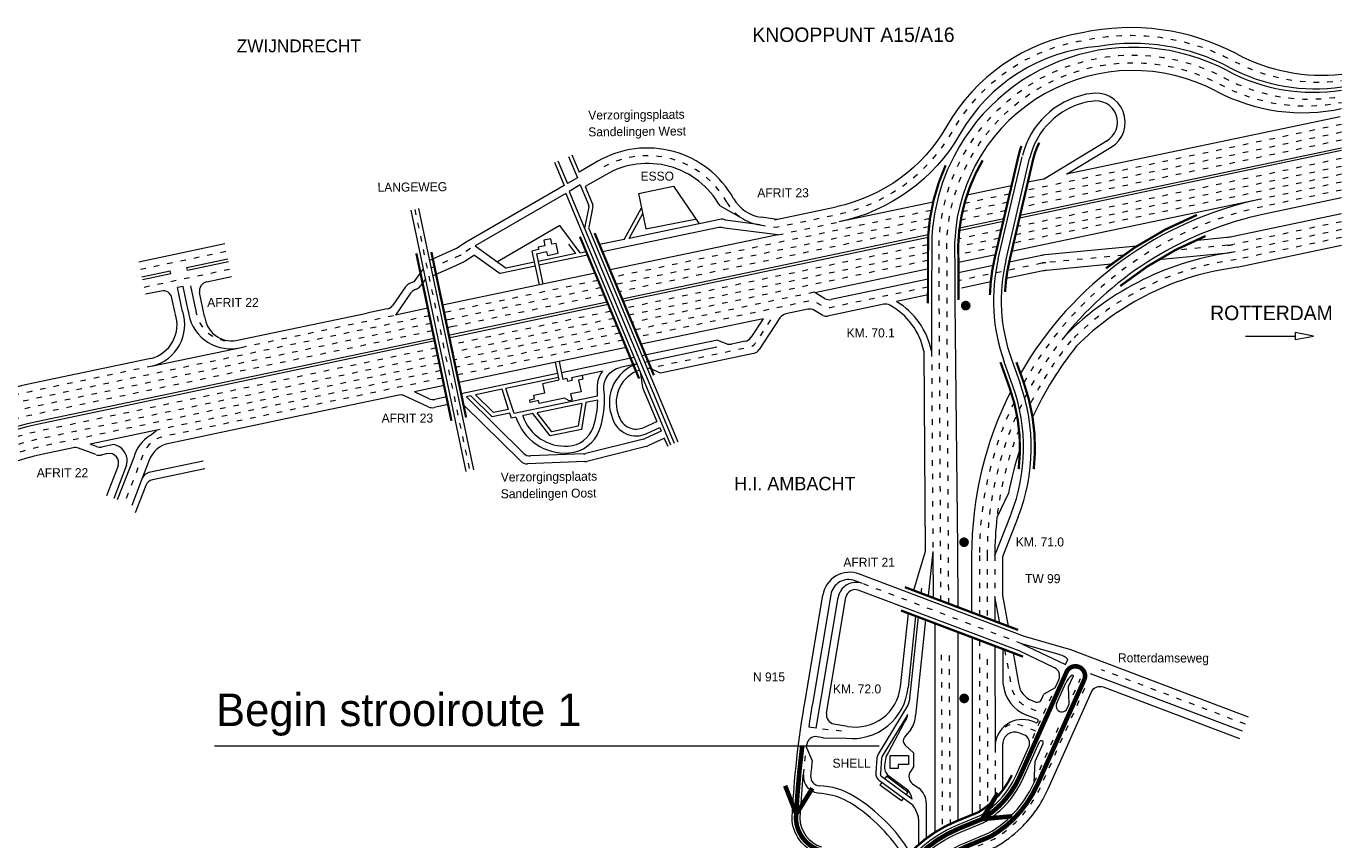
# Model space of a CAD drawing. Header units: metres. Extents: x 534 to 5984, y -2348 to -1572.
# Tile 8 of 8: x 5493 to 5782, y -1751 to -1572. Entities that reach past the tile are written whole.
import ezdxf

# ---------------------------------------------------------------- set-up
doc = ezdxf.new("R2010")
doc.units = ezdxf.units.M
doc.linetypes.add('ACAD_ISO03W100', pattern=[30, 12, -18])
doc.layers.get('0').update_dxf_attribs({"lineweight": 0})
for name, color, linetype, lineweight in [('deelstrepen', 8, 'ACAD_ISO03W100', 0), ('Kunstwerk', 7, 'Continuous', 0), ('RW-MARK', 7, 'Continuous', 0), ('Spoorweg solid', 7, 'Continuous', 0), ('Strooi WEL', 90, 'Continuous', 0), ('Text', 7, 'Continuous', 0)]:
    doc.layers.add(name, color=color, linetype=linetype, lineweight=lineweight)

# ---------------------------------------------------------------- blocks, each defined once
blk = doc.blocks.new('PIJL', base_point=(0, 0, -0.1))
at = {"color": 0}
for p, q in [((0, 0), (5.45, 0)), ((7.5, 0), (5.45, 0.375)), ((5.45, 0.375), (5.45, -0.375)), ((5.45, -0.375), (7.5, 0))]:
    blk.add_line(p, q, dxfattribs=at)
blk = doc.blocks.new('Pijl 1')
at = {"layer": 'Text', "xscale": 2, "yscale": 2, "zscale": 2, "rotation": 180}
blk.add_blockref('PIJL', (20, 0), dxfattribs=at)

msp = doc.modelspace()

# ---------------------------------------------------------------- linework, layer by layer
at = {"layer": 'deelstrepen', "linetype": 'ACAD_ISO03W100', "ltscale": 0.1}
for p, q in [((5781.84, -1595.05), (5712.03, -1609.71)), ((5781.84, -1593.32), (5712.46, -1607.88)), ((5781.84, -1596.79), (5711.61, -1611.53)), ((5781.84, -1600.83), (5710.62, -1615.78)), ((5781.84, -1602.56), (5710.19, -1617.6)), ((5781.84, -1604.29), (5709.77, -1619.42)), ((5781.84, -1606.03), (5764.11, -1609.75)), ((5708.89, -1608.63), (5698.97, -1610.72)), ((5781.84, -1607.76), (5764.46, -1611.41)), ((5578.2, -1612), (5590.26, -1669.44)), ((5691.69, -1612.24), (5621.77, -1626.92)), ((5708.04, -1612.27), (5698.15, -1614.35)), ((5708.47, -1610.45), (5698.51, -1612.54)), ((5691.38, -1614.04), (5622.44, -1628.51)), ((5657.94, -1617.59), (5671.46, -1614.75)), ((5691.15, -1615.82), (5623.1, -1630.1)), ((5707.05, -1616.53), (5697.66, -1618.5)), ((5781.84, -1616.45), (5758.42, -1621.36)), ((5781.84, -1618.18), (5758.64, -1623.05)), ((5517.92, -1625.16), (5536.8, -1621.2)), ((5590.42, -1620.63), (5588.4, -1621.97)), ((5690.96, -1619.76), (5624.59, -1633.69)), ((5706.2, -1620.17), (5697.59, -1621.98)), ((5588.11, -1622.13), (5581.78, -1624.93)), ((5690.96, -1621.49), (5625.26, -1635.28)), ((5690.96, -1623.22), (5625.92, -1636.87)), ((5518.74, -1629.07), (5537.62, -1625.11)), ((5618.49, -1627.61), (5585.9, -1634.45)), ((5619.15, -1629.2), (5586.25, -1636.1)), ((5619.82, -1630.79), (5586.6, -1637.76)), ((5665.93, -1630.21), (5626.59, -1638.47)), ((5540.09, -1642.33), (5573.95, -1635.22)), ((5585.9, -1634.45), (5584.65, -1634.71)), ((5621.31, -1634.38), (5586.13, -1641.76)), ((5586.25, -1636.1), (5585, -1636.37)), ((5586.6, -1637.76), (5585.35, -1638.03)), ((5621.98, -1635.97), (5586.48, -1643.42)), ((5622.64, -1637.56), (5586.83, -1645.08)), ((5623.3, -1639.16), (5587.18, -1646.74)), ((5623.97, -1640.75), (5587.53, -1648.4)), ((5691.75, -1643.12), (5692.02, -1687.21)), ((5711.57, -1707.45), (5676.56, -1694.21)), ((5702.28, -1706.67), (5702.32, -1744.29)), ((5693.88, -1709.89), (5694.1, -1747.93)), ((5695.58, -1710.05), (5695.8, -1747.06)), ((5703.98, -1710.86), (5704.02, -1743.09)), ((5760.7, -1725.12), (5729.07, -1713.16)), ((5713.97, -1728.18), (5718.9, -1717.17)), ((5671.98, -1726.66), (5667.29, -1726.14)), ((5663.61, -1736.23), (5664.23, -1730.23))]:
    msp.add_line(p, q, dxfattribs=at)
at = {"layer": 'deelstrepen', "linetype": 'ACAD_ISO03W100', "ltscale": 0.1, "flags": 128}
for points in [[(5654.08, -1615.43), (5657.59, -1615.93), (5671.11, -1613.09, 0.214293), (5696.49, -1594.62, -0.227242), (5725.07, -1574.88, -0.177344), (5758, -1579.35, 0.15517), (5781.84, -1583.72)], [(5693.81, -1698.01), (5693.44, -1632.52), (5693.45, -1623.15, -0.584824), (5756.03, -1583.08, 0.167983), (5781.85, -1587.15)], [(5695.52, -1698.66), (5695.14, -1632.52), (5695.15, -1623.05, -0.584861), (5755.23, -1584.58, 0.173141), (5781.84, -1588.5)], [(5690.96, -1629.08), (5669.41, -1633.62, -0.187348), (5667.98, -1633.39), (5666.3, -1632.4, 0.187072), (5664.87, -1632.16), (5627.25, -1640.06)], [(5581.43, -1635.39), (5494.06, -1653.73, 0.269012), (5445.75, -1697.18), (5441.21, -1711.21, -0.02685), (5439.86, -1714.74)], [(5581.78, -1637.05), (5494.4, -1655.39, 0.259154), (5448.09, -1695.52)], [(5656.36, -1636.28), (5652.98, -1641.46, -0.198904), (5651.72, -1642.32), (5629.8, -1646.92)], [(5582.12, -1638.7), (5494.75, -1657.04, 0.30868), (5446.79, -1706.99, -0.069689), (5443.57, -1717.19)], [(5582.91, -1642.44), (5495.54, -1660.77, 0.30868), (5450.61, -1707.56, -0.073219), (5446.81, -1719.33, -0.064982), (5440.71, -1728.47, -0.199736), (5411.45, -1742.91), (5404.58, -1743.35), (5228.1, -1754.66)], [(5583.26, -1644.1), (5495.89, -1662.43, 0.30868), (5452.27, -1707.86)], [(5520.59, -1646.42), (5493.71, -1652.06, 0.226598), (5448.22, -1686.83)], [(5583.6, -1645.76), (5496.23, -1664.09, 0.30868), (5453.93, -1708.15, -0.097645), (5452.69, -1718.48)], [(5584.3, -1649.07), (5522.97, -1661.95, 0.254299), (5518.6, -1665.66), (5514.44, -1676.46)], [(5707.8, -1708.75), (5709.18, -1716.24, 0.286127), (5713.22, -1721.54), (5716.41, -1722.74)], [(5677.61, -1791), (5681.09, -1781.84), (5686.89, -1766.55), (5687.55, -1764.79, -0.19745), (5699.74, -1752.75), (5705.09, -1750.56, 0.059027), (5710.14, -1746.77, 0.094518), (5715.83, -1738.61), (5726.13, -1715.58)], [(5714.67, -1726.63), (5711.52, -1725.44, 0.292859), (5706.98, -1726.4)]]:
    msp.add_lwpolyline(points, format="xyb", dxfattribs=at)
at = {"layer": 'deelstrepen', "linetype": 'ACAD_ISO03W100', "ltscale": 0.1}
for points in [[(5649.83, -1613.78, -0.115338), (5646.76, -1610.43, 0.417941), (5619.31, -1602.9)], [(5764.46, -1611.41, 0.218065), (5712.02, -1650.15, 0.218065)], [(5781.84, -1614.71), (5758.08, -1619.7, -0.027941), (5756.78, -1619.9), (5745.16, -1621)], [(5733.87, -1622.08), (5716.85, -1623.71, 0.027941), (5715.94, -1623.85), (5697.99, -1627.61)], [(5721.08, -1639.76, 0.172161), (5703.94, -1688.04), (5703.94, -1701.84)], [(5722.35, -1640.89, 0.055569), (5713.39, -1654.87, 0.055569)], [(5709.86, -1654.35, 0.111679), (5702.24, -1688.04), (5702.24, -1701.2)], [(5710.96, -1660.33, 0.06697), (5706.11, -1679.71)]]:
    msp.add_lwpolyline(points, format="xyb", dxfattribs=at)
for points in [[(5706.63, -1618.35), (5697.58, -1620.25)], [(5705.64, -1688.04), (5705.64, -1697.01)], [(5714.28, -1737.91), (5719.69, -1725.8)], [(5705.7, -1730.11), (5705.71, -1741.59)]]:
    msp.add_lwpolyline(points, dxfattribs=at)
at = {"layer": 'deelstrepen', "linetype": 'ACAD_ISO03W100', "ltscale": 0.1, "flags": 128}
for points in [[(5583.95, -1647.42), (5550.29, -1654.48), (5521.57, -1660.51)], [(5722.88, -1718.69), (5724.49, -1715.07)]]:
    msp.add_lwpolyline(points, dxfattribs=at)
at = {"layer": 'deelstrepen', "linetype": 'ACAD_ISO03W100', "ltscale": 0.1}
for centre, radius, start, end in [((5587.29, -1620.3), 2, 293.9526, 303.4837), ((5766.58, -1685.02), 62.48, 97.2965, 135.1491), ((5537.72, -1633.26), 7.67, 185.7121, 279.0569)]:
    msp.add_arc(centre, radius, start, end, dxfattribs=at)
at = {"layer": 'Kunstwerk', "const_width": 0.5}
for points in [[(5704.56, -1630.83, -0.050231), (5705.61, -1622.72), (5710.84, -1600.26, -0.029777), (5711.48, -1598.09)], [(5707.89, -1630.13, -0.044936), (5708.82, -1623.47), (5714.06, -1601.01, -0.062047), (5715.4, -1597.35)], [(5702.97, -1601.24, 0.148555), (5697.64, -1623.27), (5697.63, -1631.88)], [(5694.83, -1602.33, 0.091481), (5690.97, -1618.04), (5690.95, -1632.67)], [(5750.05, -1613.22, 0.072114), (5730.05, -1624.96, 0.072114)], [(5751.94, -1617.85, 0.072114), (5733.18, -1628.86, 0.072114)], [(5710.88, -1669.08, 0.116854), (5708.86, -1651.12), (5706.88, -1645.59)], [(5710.39, -1645.59), (5711.97, -1650.01, -0.114463), (5714.2, -1669.08)], [(5684.57, -1756.35, -0.139045), (5697.16, -1746.46), (5702.05, -1744.46, 0.053125), (5705.41, -1741.88, 0.087072), (5709.39, -1736.32, 0.087072)]]:
    msp.add_lwpolyline(points, format="xyb", dxfattribs=at)
for points in [[(5614.49, -1618.01), (5627.48, -1649.18)], [(5617.72, -1617.21), (5630.74, -1648.44)], [(5581.85, -1621.37), (5589.49, -1657.75)], [(5578.55, -1621.67), (5586.27, -1658.48)], [(5710.76, -1704.42), (5685.88, -1695.01)], [(5711.84, -1710.28), (5685.02, -1700.14)]]:
    msp.add_lwpolyline(points, dxfattribs=at)
at = {"layer": 'RW-MARK'}
for p, q in [((5781.49, -1591.66), (5721.39, -1604.27)), ((5716.35, -1605.33), (5730.32, -1596.89)), ((5611.95, -1600.35), (5613.92, -1605.08)), ((5612.73, -1600.03), (5614.32, -1603.83)), ((5706.39, -1622.9), (5711.62, -1600.45)), ((5708.04, -1623.29), (5713.28, -1600.83)), ((5781.84, -1599.1), (5711.04, -1613.96)), ((5781.84, -1598.52), (5711.18, -1613.35)), ((5721.39, -1604.27), (5731.2, -1598.34)), ((5608.87, -1601.64), (5611.01, -1606.76)), ((5609.66, -1601.31), (5611.75, -1606.33)), ((5618.45, -1601.43), (5614.32, -1603.83)), ((5611.01, -1606.76), (5589.48, -1619.21)), ((5613.92, -1605.08), (5611.75, -1606.33)), ((5614.57, -1606.63), (5612.12, -1608.04)), ((5614.57, -1606.63), (5616.44, -1611.13)), ((5620.16, -1604.38), (5615.64, -1606.99)), ((5716.35, -1605.33), (5712.88, -1606.06)), ((5611.39, -1608.5), (5591.46, -1620.03)), ((5611.39, -1608.5), (5634.42, -1663.76)), ((5612.12, -1608.04), (5635.2, -1663.41)), ((5615.64, -1606.99), (5617.32, -1611.04)), ((5627.37, -1608.53), (5635.02, -1606.92)), ((5627.37, -1608.53), (5628.99, -1616.27)), ((5635.02, -1606.92), (5640.71, -1615.15)), ((5709.32, -1606.81), (5699.52, -1608.86)), ((5781.84, -1609.5), (5764.81, -1613.07)), ((5577.37, -1612.17), (5589.43, -1669.62)), ((5579.03, -1611.82), (5591.09, -1669.27)), ((5616.47, -1611.42), (5615.5, -1616.15)), ((5617.35, -1611.34), (5616.41, -1615.91)), ((5624.22, -1618.61), (5628.02, -1611.65)), ((5657.24, -1614.27), (5670.76, -1611.43)), ((5692.08, -1610.42), (5671.46, -1614.75)), ((5764.11, -1609.75), (5709.34, -1621.24)), ((5625.31, -1618.38), (5628.29, -1612.93)), ((5645.21, -1614.21), (5625.31, -1618.38)), ((5628.99, -1616.27), (5639.83, -1614.17)), ((5657.83, -1614.25), (5654.31, -1613.75)), ((5707.48, -1614.7), (5697.81, -1616.73)), ((5707.62, -1614.1), (5697.88, -1616.14)), ((5610.11, -1615.58), (5596.36, -1623.53)), ((5614.54, -1621.52), (5610.11, -1615.58)), ((5616.44, -1616.2), (5635.97, -1663.06)), ((5645, -1615.99), (5619.45, -1621.35)), ((5657.94, -1617.59), (5621.11, -1625.32)), ((5690.99, -1617.59), (5623.76, -1631.7)), ((5657.94, -1617.59), (5646.27, -1616.14)), ((5690.97, -1618.17), (5673.22, -1621.89)), ((5691.82, -1618.04), (5691.75, -1632.67)), ((5517.57, -1623.5), (5536.45, -1619.53)), ((5587.29, -1620.63), (5581.92, -1623.01)), ((5589.48, -1619.21), (5587.58, -1620.47)), ((5591.46, -1620.03), (5598.31, -1624.92)), ((5605.4, -1620.85), (5603.94, -1621.15)), ((5603.94, -1621.15), (5605.5, -1628.6)), ((5606.8, -1619.99), (5605.28, -1620.31)), ((5605.28, -1620.31), (5605.4, -1620.85)), ((5608.07, -1618.47), (5606.55, -1618.79)), ((5606.55, -1618.79), (5606.8, -1619.99)), ((5608.32, -1619.67), (5608.07, -1618.47)), ((5609.28, -1619.47), (5608.32, -1619.67)), ((5609.73, -1621.64), (5609.28, -1619.47)), ((5613.62, -1621.71), (5612.07, -1619.63)), ((5624.22, -1618.61), (5618.79, -1619.75)), ((5781.84, -1619.91), (5758.86, -1624.74)), ((5528.13, -1624.75), (5537.15, -1622.86)), ((5528.25, -1625.34), (5537.27, -1623.45)), ((5589.08, -1623.55), (5585.67, -1625.07)), ((5591.36, -1622.05), (5589.08, -1623.55)), ((5591.36, -1622.05), (5596.98, -1626.07)), ((5604.46, -1623.63), (5598.31, -1624.92)), ((5604.93, -1621.74), (5607.16, -1621.27)), ((5604.93, -1621.74), (5606.33, -1628.43)), ((5613.62, -1621.71), (5605.29, -1623.46)), ((5616.17, -1622.04), (5605.46, -1624.29)), ((5607.16, -1621.27), (5607.35, -1622.14)), ((5607.35, -1622.14), (5609.73, -1621.64)), ((5614.54, -1621.52), (5615.84, -1621.24)), ((5673.22, -1621.89), (5623.99, -1632.23)), ((5696.84, -1622.94), (5696.83, -1631.55)), ((5705.78, -1621.99), (5697.64, -1623.7)), ((5518.27, -1626.82), (5524.48, -1625.52)), ((5518.39, -1627.41), (5524.6, -1626.11)), ((5532.49, -1627.93), (5537.97, -1626.78)), ((5580.08, -1625.08), (5577.99, -1627.93)), ((5585.67, -1625.07), (5582.14, -1626.64)), ((5617.82, -1626.01), (5584.3, -1633.05)), ((5604.63, -1624.46), (5596.98, -1626.07)), ((5691.11, -1625.07), (5666.11, -1630.32)), ((5527.29, -1628.94), (5526.11, -1629.19)), ((5527.21, -1634.44), (5526.11, -1629.19)), ((5528.39, -1634.19), (5527.29, -1628.94)), ((5530.08, -1634.02), (5528.98, -1628.77)), ((5576.19, -1629.02), (5573.38, -1633.05)), ((5577.99, -1627.93), (5577.08, -1628.3)), ((5578.55, -1629.54), (5578.18, -1629.69)), ((5580.55, -1627.31), (5579.41, -1628.87)), ((5690.96, -1627.35), (5669.68, -1631.82)), ((5522.49, -1629.95), (5519.07, -1630.66)), ((5525.55, -1634.79), (5524.85, -1631.49)), ((5577.3, -1630.4), (5573.95, -1635.22)), ((5620.48, -1632.39), (5586.95, -1639.42)), ((5668.25, -1631.58), (5665.93, -1630.21)), ((5690.96, -1630.81), (5684.04, -1632.27)), ((5696.83, -1632.52), (5697.43, -1686.49)), ((5538.92, -1640.84), (5567.64, -1634.82)), ((5572.15, -1633.87), (5567.64, -1634.82)), ((5581.08, -1633.73), (5573.95, -1635.22)), ((5620.7, -1632.92), (5587.06, -1639.98)), ((5664.58, -1633.96), (5659.7, -1634.98)), ((5667.88, -1635.3), (5666.01, -1634.19)), ((5681.22, -1632.86), (5668.89, -1635.46)), ((5654.74, -1636.02), (5627.91, -1641.65)), ((5654.74, -1636.02), (5652.07, -1640.12)), ((5658.44, -1635.85), (5653.9, -1642.8)), ((5582.47, -1640.36), (5495.1, -1658.7)), ((5582.59, -1640.92), (5495.22, -1659.25)), ((5586.95, -1639.42), (5585.7, -1639.69)), ((5587.06, -1639.98), (5585.81, -1640.24)), ((5644.69, -1640.73), (5628.11, -1644.21)), ((5644.69, -1640.73), (5646.65, -1641.51)), ((5650.8, -1640.98), (5647.8, -1641.61)), ((5520.67, -1646.41), (5540.09, -1642.33)), ((5624.63, -1642.34), (5609.9, -1645.43)), ((5644.56, -1642.29), (5628.7, -1645.62)), ((5652.63, -1643.66), (5632.17, -1647.96)), ((5690.05, -1643.12), (5690.31, -1687.17)), ((5520.24, -1644.77), (5493.36, -1650.42)), ((5609.9, -1645.43), (5587.87, -1650.06)), ((5609.07, -1645.61), (5609.89, -1649.49)), ((5609.9, -1645.43), (5610.73, -1649.39)), ((5626.42, -1644.56), (5610.42, -1647.92)), ((5626.73, -1646.03), (5623.32, -1646.75)), ((5629.8, -1646.92), (5629.29, -1647.03)), ((5632.17, -1647.96), (5629.8, -1646.92)), ((5709.62, -1650.85), (5707.69, -1645.48)), ((5709.29, -1644.91), (5711.22, -1650.28)), ((5609.59, -1648.1), (5588.4, -1652.55)), ((5609.77, -1648.93), (5598.22, -1651.35)), ((5606.31, -1650.24), (5609.89, -1649.49)), ((5611.63, -1649.2), (5610.73, -1649.39)), ((5611.63, -1649.2), (5611.74, -1649.73)), ((5611.74, -1649.73), (5612.75, -1649.52)), ((5619.43, -1647.56), (5612.64, -1648.99)), ((5612.64, -1648.99), (5612.75, -1649.52)), ((5615.16, -1649.34), (5614.2, -1649.55)), ((5614.2, -1649.55), (5614.73, -1652.06)), ((5614.98, -1648.5), (5615.16, -1649.34)), ((5627.69, -1647.6), (5628.25, -1651.15)), ((5581.18, -1655.39), (5575.95, -1652.97)), ((5584.65, -1650.73), (5578.13, -1652.1)), ((5581.38, -1653.61), (5578.13, -1652.1)), ((5590.54, -1652.96), (5589.54, -1653.17)), ((5595.23, -1657.59), (5590.54, -1652.96)), ((5597.39, -1651.53), (5591.53, -1652.75)), ((5595.5, -1656.66), (5591.53, -1652.75)), ((5598.83, -1655.97), (5597.39, -1651.53)), ((5600.03, -1656.89), (5598.22, -1651.35)), ((5604.36, -1652.85), (5606.75, -1652.35)), ((5604.52, -1653.61), (5604.36, -1652.85)), ((5606.75, -1652.35), (5606.31, -1650.24)), ((5614.73, -1652.06), (5612.45, -1652.54)), ((5612.45, -1652.54), (5612.75, -1653.95)), ((5628.25, -1651.15), (5631.42, -1658.58)), ((5585.52, -1654.89), (5582.43, -1655.53)), ((5585.17, -1653.22), (5582.64, -1653.75)), ((5601.49, -1667.34), (5588.9, -1654.92)), ((5602.16, -1665.61), (5589.54, -1653.17)), ((5618.38, -1653.04), (5600.03, -1656.89)), ((5603.45, -1653.83), (5604.52, -1653.61)), ((5603.57, -1654.41), (5603.45, -1653.83)), ((5605.4, -1654.02), (5603.57, -1654.41)), ((5614.93, -1654.63), (5605.06, -1656.7)), ((5605.53, -1654.67), (5605.4, -1654.02)), ((5611.07, -1653.51), (5605.53, -1654.67)), ((5612.1, -1654.08), (5611.07, -1653.51)), ((5612.75, -1653.95), (5612.1, -1654.08)), ((5614.93, -1654.63), (5614.1, -1659.63)), ((5615.82, -1654.44), (5614.84, -1660.34)), ((5618.4, -1653.9), (5615.82, -1654.44)), ((5599.1, -1656.78), (5595.23, -1657.59)), ((5598.83, -1655.97), (5595.5, -1656.66)), ((5599.45, -1657.87), (5599.1, -1656.78)), ((5600.44, -1657.67), (5599.45, -1657.87)), ((5604.14, -1656.89), (5601.9, -1657.36)), ((5607.94, -1661.79), (5604.14, -1656.89)), ((5608.28, -1660.85), (5605.06, -1656.7)), ((5521.57, -1660.51), (5506.87, -1663.6)), ((5520.08, -1661.69), (5521.57, -1660.51)), ((5614.84, -1660.34), (5607.94, -1661.79)), ((5614.1, -1659.63), (5608.28, -1660.85)), ((5632.35, -1660.76), (5628.84, -1662.38)), ((5632.01, -1659.96), (5632.35, -1660.76)), ((5503.19, -1664.37), (5496.58, -1665.76)), ((5508.17, -1665.9), (5504.3, -1664.45)), ((5508.3, -1664.14), (5506.87, -1663.6)), ((5512.09, -1663.66), (5509.41, -1664.22)), ((5512.56, -1663.79), (5512.09, -1663.66)), ((5628.48, -1662.51), (5615.77, -1665.68)), ((5629.05, -1664.12), (5616.01, -1667.37)), ((5633.06, -1662.3), (5629.41, -1663.99)), ((5633.02, -1662.32), (5633.79, -1664.04)), ((5510.73, -1665.68), (5509.28, -1665.98)), ((5516.45, -1666.51), (5512.85, -1675.85)), ((5516.45, -1666.51), (5512.85, -1675.85)), ((5531.72, -1667.34), (5519.79, -1669.84)), ((5615.6, -1667.43), (5602.97, -1667.91)), ((5615.36, -1665.74), (5603.64, -1666.18)), ((5513.01, -1668.36), (5510.47, -1674.94)), ((5514.89, -1668.2), (5512.06, -1675.55)), ((5532.07, -1669), (5520.56, -1671.42)), ((5518.33, -1671.08), (5516.02, -1677.07)), ((5519.1, -1672.65), (5516.79, -1678.65)), ((5708.63, -1674.38), (5706.11, -1679.71)), ((5705.64, -1688.04), (5709.21, -1678.94)), ((5690.31, -1687.17), (5687.75, -1695.72)), ((5692.02, -1687.21), (5690.98, -1696.94)), ((5692.02, -1687.21), (5692.08, -1697.36)), ((5697.43, -1686.49), (5697.49, -1699.4)), ((5712.17, -1705.86), (5675.88, -1692.14)), ((5676.56, -1694.21), (5674.94, -1693.6)), ((5710.97, -1709.04), (5675.62, -1695.67)), ((5663.96, -1719.97), (5667.84, -1696.76)), ((5669.58, -1696.68), (5665.64, -1720.25)), ((5666.4, -1726.01), (5671.2, -1697.29)), ((5668.67, -1722.75), (5672.94, -1697.22)), ((5706.72, -1702.89), (5705.65, -1697.03)), ((5707.34, -1696.87), (5708.58, -1703.6)), ((5686.6, -1700.74), (5684.88, -1716.9)), ((5688.24, -1701.36), (5686.57, -1717.08)), ((5688.78, -1701.56), (5686.81, -1720.14)), ((5690.42, -1702.18), (5688.19, -1723.18)), ((5692.44, -1702.94), (5692.44, -1748.92)), ((5697.52, -1704.87), (5697.52, -1746.31)), ((5700.63, -1706.04), (5700.63, -1745.04)), ((5719.96, -1709.88), (5711.57, -1707.45)), ((5711.57, -1707.45), (5721.2, -1712.01)), ((5722.32, -1708.79), (5712.17, -1705.86)), ((5707.48, -1716.4), (5707.48, -1708.63)), ((5709.65, -1709.45), (5710.87, -1716.08)), ((5761.37, -1723.56), (5722.32, -1708.79)), ((5721.21, -1712.01), (5721.11, -1711.97)), ((5721.2, -1712.01), (5721.7, -1710.91)), ((5722.9, -1714.47), (5722.67, -1714.38)), ((5760.03, -1726.69), (5726.69, -1714.08)), ((5718.9, -1717.17), (5716.43, -1718.53)), ((5722.01, -1720.62), (5721.84, -1716.83)), ((5686.53, -1720.97), (5680.02, -1731.7)), ((5670.28, -1725.05), (5673.3, -1725.59)), ((5686.35, -1723.19), (5680.91, -1732.15)), ((5685.67, -1724.91), (5682.3, -1731.27)), ((5714.91, -1724), (5712.62, -1723.13)), ((5714.57, -1724.77), (5713.82, -1724.49)), ((5666.4, -1726.01), (5664.75, -1725.77)), ((5667.94, -1728.09), (5666.59, -1727.88)), ((5667.94, -1728.09), (5672.96, -1728.21)), ((5687.16, -1726.28), (5685.79, -1728.01)), ((5664.23, -1730.23), (5664.31, -1729.61)), ((5664.23, -1730.23), (5665.52, -1733.14)), ((5685.92, -1729.71), (5687.79, -1731.4)), ((5679.73, -1732.59), (5679.49, -1735.81)), ((5680.73, -1732.61), (5680.49, -1735.97)), ((5681.62, -1732.85), (5681.41, -1734.21)), ((5682.63, -1734.88), (5682.63, -1732.01)), ((5682.63, -1732.01), (5686.67, -1732.01)), ((5686.68, -1732.01), (5686.68, -1734.01)), ((5687.79, -1731.4), (5687.75, -1734.52)), ((5714.28, -1737.91), (5714.48, -1733.29)), ((5663.48, -1736.3), (5662.8, -1745.7)), ((5687.49, -1741.61), (5680.83, -1736.72)), ((5681.81, -1736.56), (5681.39, -1737.13)), ((5686.54, -1740.03), (5681.81, -1736.56)), ((5682.35, -1736.49), (5686.51, -1739.53)), ((5684.4, -1734.88), (5682.63, -1734.88)), ((5686.68, -1734.01), (5684.4, -1734.01)), ((5684.4, -1734.01), (5684.4, -1734.88)), ((5687.75, -1734.52), (5687.1, -1735.49)), ((5687.75, -1734.52), (5687.75, -1734.52)), ((5687.39, -1742.77), (5680.31, -1737.57)), ((5680.8, -1737.93), (5680.38, -1738.5)), ((5685.11, -1741.98), (5680.38, -1738.5)), ((5687.59, -1738.22), (5688.94, -1739.21)), ((5668.54, -1740.49), (5667.15, -1740.28)), ((5685.53, -1741.41), (5685.11, -1741.98)), ((5686.54, -1740.03), (5686.12, -1740.6)), ((5690.58, -1742.43), (5690.58, -1750.22)), ((5688.04, -1743.6), (5688.72, -1745.18)), ((5688.88, -1745.96), (5688.88, -1751.61))]:
    msp.add_line(p, q, dxfattribs=at)
for points in [[(5724.81, -1573.2, 0.227229), (5695.02, -1593.78, -0.214322), (5670.76, -1611.43)], [(5728.41, -1576.19, 0.248476), (5697.96, -1595.46, -0.214268), (5671.46, -1614.75)], [(5756.82, -1581.58, 0.432232), (5695.68, -1602.34, 0.432232)], [(5754.44, -1586.08, 0.549087), (5696.83, -1618.7, 0.4032)], [(5731.2, -1598.34, 0.847009), (5726.54, -1586.62), (5725.7, -1586.71, 0.287587), (5711.7, -1600.15)], [(5730.14, -1596.99, 0.865889), (5726.9, -1588.28), (5726.04, -1588.37, 0.292112), (5713.28, -1600.83)], [(5764.11, -1609.75, 0.213213), (5711.26, -1648.04, 0.213213)], [(5764.81, -1613.07, 0.172161), (5721.08, -1639.76, 0.172161)], [(5781.84, -1612.97), (5757.73, -1618.04, -0.027941), (5756.62, -1618.2), (5749.52, -1618.88)], [(5736.82, -1620.09), (5716.69, -1622.01, 0.027941), (5715.59, -1622.18), (5708.79, -1623.61)], [(5731.22, -1624.04), (5717.01, -1625.4, 0.027941), (5716.29, -1625.51), (5708.15, -1627.22)], [(5758.42, -1621.36, -0.027941), (5756.94, -1621.59), (5741.52, -1623.06)], [(5723.62, -1642.02, 0.063116), (5713.94, -1657.68, 0.063116)], [(5600.44, -1657.67, 0.347827), (5612.03, -1665.51, 0.301963), (5618.81, -1660.42, 0.083634), (5619.9, -1653.89), (5619.88, -1652.96, 0.016373), (5619.77, -1651.66, -0.387153), (5623.32, -1646.75)], [(5627, -1645.94, 0.408496), (5621.4, -1657.24), (5621.64, -1657.99, 0.449212), (5629.18, -1661.27), (5632.01, -1659.96)], [(5627.57, -1647.32, 0.411985), (5622.82, -1656.77), (5623.07, -1657.52, 0.449212), (5628.55, -1659.91), (5631.42, -1658.58)], [(5493.36, -1650.42, 0.1994), (5450.29, -1679.92), (5448.22, -1686.83, 0.040116), (5444.15, -1696.66), (5439.58, -1710.74, -0.024392), (5438.42, -1713.79)], [(5709.15, -1651.95, 0.117559), (5700.54, -1688.04), (5700.54, -1700.56)], [(5601.92, -1657.36, 0.343845), (5611.93, -1664.01, 0.302255), (5617.39, -1659.92, 0.083551), (5618.4, -1653.89)], [(5495.1, -1658.7, 0.30868), (5448.44, -1707.3, -0.058853), (5445.79, -1716.36, -0.058853)], [(5495.22, -1659.25, 0.30868), (5448.98, -1707.4, -0.058565), (5446.32, -1716.55, -0.058565)], [(5496.58, -1665.76, 0.30868), (5455.6, -1708.43, -0.097645), (5454.37, -1718.77)], [(5711.16, -1664.71, 0.034193), (5708.63, -1674.38)], [(5706.11, -1679.71, 0.02787), (5705.64, -1688.04)], [(5718.9, -1717.17), (5719.71, -1715.35, 0.407891), (5718.74, -1712.72), (5710.97, -1709.04)], [(5683.59, -1791.73), (5681.83, -1791.44, -0.474887), (5680.28, -1788.76), (5682.68, -1782.44), (5688.48, -1767.15), (5689.13, -1765.42, -0.197042), (5700.39, -1754.32), (5705.84, -1752.09, 0.060153), (5711.32, -1747.99, 0.094605), (5717.38, -1739.3), (5726.91, -1717.99, -0.397053), (5729.44, -1716.94), (5759.36, -1728.25)], [(5713.82, -1719.95), (5714.63, -1720.25, 0.397053), (5715.89, -1719.73), (5716.43, -1718.53)], [(5676.32, -1772.83), (5678.71, -1766.53), (5678.71, -1762.44, 0.338524), (5672.14, -1754.78), (5666.77, -1753.58, -0.314272), (5661.1, -1745.73, -0.030422), (5663.96, -1719.97)], [(5680.41, -1762.34), (5680.41, -1766.85), (5681.32, -1764.44), (5682.03, -1762.58, -0.198579), (5697.48, -1747.25), (5702.43, -1745.22, 0.054023), (5706.01, -1742.49, 0.094106), (5710.4, -1736.18), (5713.11, -1730.12, 0.431585), (5711.99, -1727.43), (5710.92, -1727.03)], [(5679.5, -1774.04), (5682.91, -1765.04), (5683.61, -1763.21, -0.198295), (5698.13, -1748.82), (5703.2, -1746.74, 0.055659), (5707.19, -1743.71, 0.094246), (5711.95, -1736.87), (5715.47, -1728.99)], [(5675.86, -1790.83), (5679.5, -1781.24), (5685.3, -1765.94), (5685.97, -1764.16, -0.197815), (5699.1, -1751.18), (5704.34, -1749.03, 0.057786), (5708.96, -1745.55, 0.094421), (5714.28, -1737.91)]]:
    msp.add_lwpolyline(points, format="xyb", dxfattribs=at)
for points in [[(5705.26, -1624.35), (5697.64, -1625.95)], [(5704.75, -1627.93), (5698.33, -1629.28)], [(5691.75, -1631.83), (5691.75, -1643.12)], [(5696.83, -1631.55), (5696.83, -1632.52)], [(5574.7, -1652.82), (5552.95, -1657.39), (5524.22, -1663.42)], [(5710.79, -1679.56), (5707.34, -1688.36), (5707.34, -1696.87)], [(5719.22, -1720.62), (5721.26, -1716.05)], [(5721.84, -1716.83), (5722.9, -1714.47)], [(5721.55, -1721.66), (5722.01, -1720.62)], [(5707.39, -1739.62), (5707.4, -1729.46)], [(5714.48, -1733.29), (5716.25, -1729.34)]]:
    msp.add_lwpolyline(points, dxfattribs=at)
at = {"layer": 'RW-MARK', "flags": 128}
for points in [[(5705.65, -1697.03), (5705.65, -1702.49)], [(5705.66, -1707.95), (5705.7, -1730.11)]]:
    msp.add_lwpolyline(points, dxfattribs=at)
at = {"layer": 'RW-MARK'}
for centre, radius, start, end in [((5735.43, -1622.05), 49.99, 62.1441, 102.2691), ((5736.01, -1620.71), 45.17, 62.0009, 99.6865), ((5777.58, -1542.54), 40, 241.9793, 276.1176), ((5775.6, -1546.28), 40, 241.9793, 278.9724), ((5776.01, -1545.52), 40, 241.9793, 278.3911), ((5773.23, -1550.77), 40, 241.9793, 282.4303), ((5736.31, -1620.65), 44.57, 155.7366, 176.6442), ((5615.98, -1611.32), 0.5, 348.3624, 22.6295), ((5616.86, -1611.23), 0.5, 348.3624, 22.6295), ((5645.62, -1616.16), 2, 64.67, 101.8534), ((5616.9, -1616.01), 0.5, 168.3624, 202.6295), ((5645.41, -1617.95), 2, 64.67, 101.8534), ((5586.48, -1618.8), 2, 293.9526, 303.4837), ((5735.76, -1620.71), 38.98, 177.0525, 183.2835), ((5582.73, -1624.84), 2, 113.9526, 130.136), ((5745.34, -1631.98), 40, 166.8811, 199.7264), ((5745.34, -1631.98), 38.3, 166.8811, 199.7264), ((5766.58, -1685.02), 64.18, 97.2965, 135.1491), ((5766.58, -1685.02), 60.78, 97.2965, 135.1491), ((5577.83, -1630.16), 2, 112.1662, 145.2076), ((5578.94, -1631.54), 2, 112.1662, 145.2076), ((5577.8, -1627.69), 2, 292.1662, 323.7748), ((5522.9, -1631.9), 2, 11.8534, 101.8534), ((5669.27, -1629.86), 2, 239.4697, 281.8534), ((5675.43, -1646.54), 16.67, 11.8534, 58.8978), ((5518.3, -1637.35), 7.67, 284.65, 17.9948), ((5518.3, -1637.34), 9.37, 284.65, 17.9948), ((5537.72, -1633.26), 9.37, 185.7121, 279.0569), ((5537.98, -1634.94), 5.97, 185.7121, 279.0569), ((5571.74, -1631.91), 2, 281.8631, 325.2076), ((5660.11, -1636.94), 2, 101.8534, 146.8516), ((5664.99, -1635.92), 2, 59.4697, 101.8534), ((5668.6, -1634.08), 1.41, 239.4697, 281.9147), ((5681.64, -1634.82), 2, 61.2391, 101.9147), ((5675.39, -1646.2), 14.98, 11.8534, 61.2391), ((5650.39, -1639.02), 2, 281.8534, 326.8516), ((5647.39, -1639.65), 2, 248.2737, 281.8534), ((5652.22, -1641.7), 2, 281.8534, 326.8516), ((5575.11, -1654.78), 2, 65.1134, 101.8534), ((5599.98, -1653.92), 18.42, 2.7576, 6.5097), ((5671.96, -1664.35), 40, 338.6105, 19.7264), ((5671.96, -1664.35), 41.7, 338.6105, 19.7264), ((5582.02, -1653.58), 2, 245.1134, 281.8534), ((5582.23, -1651.8), 2, 245.1134, 281.8534), ((5503.6, -1666.33), 2, 69.5497, 101.8534), ((5509, -1662.26), 2, 249.5497, 281.8534), ((5511.38, -1667.24), 3.64, 344.6654, 71.0457), ((5524.33, -1668.66), 8.16, 121.3688, 164.7335), ((5628, -1660.57), 2, 284.0005, 294.8498), ((5628.57, -1662.18), 2, 284.0005, 294.8498), ((5508.87, -1664.03), 2, 249.5497, 281.8534), ((5511.14, -1667.64), 2, 338.9248, 101.8534), ((5602.89, -1665.91), 2, 225.4142, 272.1781), ((5603.56, -1664.19), 2, 225.4142, 272.1781), ((5615.28, -1663.74), 2, 272.1781, 284.0005), ((5615.52, -1665.43), 2, 272.1781, 284.0005), ((5520.2, -1671.8), 2, 101.8534, 158.9248), ((5520.97, -1673.37), 2, 101.8534, 158.9248), ((5673.76, -1697.75), 6, 69.2839, 170.4984), ((5673.53, -1697.34), 4, 69.2839, 170.4984), ((5675.15, -1697.96), 4, 69.2839, 170.4984), ((5674.91, -1697.55), 2, 69.2839, 170.4984), ((5718.85, -1713.72), 4, 44.6528, 73.9008), ((5715.45, -1715.65), 8, 185.4149, 249.2839), ((5715.45, -1715.65), 4.6, 185.4149, 249.2839), ((5724.91, -1717.68), 4, 124.1842, 155.9066), ((5674.31, -1715.98), 12.31, 263.714, 354.856), ((5675.05, -1715.86), 9.89, 259.8372, 353.9313), ((5873.99, -1756.32), 211.46, 170.1795, 171.6949), ((5684.82, -1719.93), 2, 328.7404, 353.9313), ((5720.38, -1721.14), 1.27, 155.9066, 335.9066), ((5670.64, -1723.08), 2, 170.4984, 259.8372), ((5682.49, -1722.39), 4.07, 321.5668, 351.3605), ((5682.61, -1720.22), 4.77, 321.5668, 324.6625), ((5683.42, -1723.31), 4.77, 321.5668, 1.6428), ((5711.7, -1730.1), 6, 69.2839, 180.084), ((5714.74, -1724.39), 0.426, 245.9066, 65.9066), ((5666.29, -1729.86), 2, 81.4767, 172.8804), ((5686.76, -1728.78), 1.24, 141.5668, 227.7873), ((5710, -1729.46), 2.6, 69.2839, 179.9832), ((5715.86, -1729.17), 0.425, 335.9066, 155.9066), ((5873.99, -1756.32), 209.76, 173.6573, 174.5675), ((5681.73, -1732.74), 2, 148.7404, 175.778), ((5681.58, -1732.68), 0.848, 141.5668, 175.778), ((5685.12, -1733.41), 3.55, 142.8628, 170.8596), ((5667.3, -1736.58), 3.7, 174.5675, 267.6555), ((5667.17, -1736.65), 2, 174.5675, 267.6555), ((5681.49, -1735.96), 2, 175.778, 233.7286), ((5681.33, -1736.03), 0.848, 175.778, 233.7286), ((5683.74, -1734.58), 2.36, 170.8596, 233.8459), ((5688.77, -1736.6), 2, 146.3166, 233.8459), ((5666.44, -1754.46), 15.83, 58.3016, 87.6555), ((5682.59, -1742.66), 5.01, 12.1636, 38.6471), ((5686.58, -1742.43), 4, 0, 53.8459), ((5666.44, -1754.46), 14.13, 58.3016, 81.4362), ((5654.87, -1773.19), 36.15, 30.8528, 58.3016), ((5654.87, -1773.19), 37.84, 31.6448, 58.3016), ((5686.21, -1744.38), 2, 23.143, 53.7286), ((5686.88, -1745.96), 2, 0, 23.143), ((5669.62, -1745.57), 6.83, 181.0898, 252.3583)]:
    msp.add_arc(centre, radius, start, end, dxfattribs=at)
at = {"layer": 'Spoorweg solid'}
for p, q in [((5645.27, -1611.26), (5649.83, -1613.78)), ((5654.08, -1615.43), (5646.48, -1614.36)), ((5524.6, -1626.11), (5524.48, -1625.52)), ((5528.25, -1625.34), (5528.13, -1624.75)), ((5532.04, -1635.53), (5530.94, -1630.3)), ((5519.86, -1667.13), (5518.33, -1671.08)), ((5689.45, -1696.36), (5689.59, -1695.25))]:
    msp.add_line(p, q, dxfattribs=at)
for centre, radius, start, end in [((5629.32, -1620.22), 21.7, 29.3107, 120.0389), ((5629.32, -1620.22), 18.3, 29.3107, 120.0389), ((5655.48, -1605.53), 8.3, 209.3107, 261.9451), ((5655.48, -1605.53), 10, 235.6279, 261.9451), ((5532.9, -1629.88), 2, 101.8534, 191.8534), ((5624.24, -1651.15), 6, 143.2631, 186.5097), ((5525.45, -1669.29), 6, 101.8534, 158.9248)]:
    msp.add_arc(centre, radius, start, end, dxfattribs=at)
at = {"layer": 'Strooi WEL'}
msp.add_line((5680.21, -1729.93), (5534.22, -1729.93), dxfattribs=at)
at = {"layer": 'Strooi WEL', "const_width": 1}
for points in [[(5683.46, -1792.56), (5678.96, -1791.84, -0.474887), (5677.4, -1789.15), (5680.29, -1781.54), (5686.09, -1766.24), (5686.76, -1764.47, -0.197637), (5699.42, -1751.97), (5704.72, -1749.79, 0.058422), (5709.55, -1746.16, 0.094471), (5715.05, -1738.26), (5725.32, -1715.31, 1), (5721.36, -1713.75), (5711.17, -1736.52, -0.094179), (5706.6, -1743.1, -0.054865), (5702.82, -1745.98), (5697.81, -1748.03, 0.19844), (5682.82, -1762.89), (5682.12, -1764.74), (5672.56, -1789.94)], [(5663.33, -1729.93, 0.018696), (5661.95, -1745.74, 0.311556), (5667.01, -1752.76), (5672.33, -1753.95, -0.339114), (5679.56, -1762.41), (5679.56, -1766.69), (5671.02, -1789.2, 0.099639), (5670.9, -1789.98, 0.006681), (5672.2, -1817.01), (5675.21, -1835.44), (5674.86, -1850.85), (5676.05, -1862.59), (5678.05, -1879.46), (5678.65, -1887.54)]]:
    msp.add_lwpolyline(points, format="xyb", dxfattribs=at)
for points in [[(5665.56, -1739.19), (5662.03, -1744.9), (5659.58, -1738.65)], [(5709.5, -1745.35), (5702.82, -1745.98), (5706.32, -1740.26)]]:
    msp.add_lwpolyline(points, dxfattribs=at)
at = {"layer": 'Text', "linetype": 'Continuous', "const_width": 1.02, "flags": 128}
for points in [[(5698.7, -1633.15, 1), (5699.8, -1633.15, 1)], [(5698.33, -1685.14, 1), (5699.43, -1685.14, 1)], [(5698.91, -1718.91, 1), (5698.91, -1720.01, 1)]]:
    msp.add_lwpolyline(points, format="xyb", close=True, dxfattribs=at)

# ---------------------------------------------------------------- block references
at = {"layer": 'Text', "rotation": 180}
msp.add_blockref('Pijl 1', (5780.69, -1639.83), dxfattribs=at)

# ---------------------------------------------------------------- texts
at = {"layer": 'Text'}
for s, height, p in [('KNOOPPUNT A15/A16', 3.1791, (5652.38, -1575.22)), ('ZWIJNDRECHT', 2.8259, (5539.09, -1577.49)), ('ESSO', 1.978, (5627.8, -1605.69)), ('AFRIT 23', 1.978, (5653.46, -1609.34)), ('AFRIT 22', 1.978, (5532.61, -1633.44)), ('ROTTERDAM', 3.179, (5752.96, -1636.34)), ('AFRIT 23', 1.978, (5570.92, -1658.86)), ('AFRIT 22', 1.978, (5495.15, -1670.85)), ('H.I. AMBACHT', 2.9672, (5648.37, -1673.74)), ('AFRIT 21', 1.978, (5672.37, -1690.54)), ('TW 99', 1.978, (5712.27, -1694.13)), ('N 915', 1.978, (5652.49, -1715.71)), ('Begin strooiroute 1', 7.1531, (5534.55, -1725.54))]:
    msp.add_text(s, height=height, dxfattribs=at).set_placement(p)
for s, height, rotation, p in [('Verzorgingsplaats', 1.9781, 0.5621, (5616.33, -1592.29)), ('Sandelingen West', 1.9781, 0.5621, (5616.33, -1595.97)), ('LANGEWEG', 1.978, 0.5621, (5570.03, -1608.15)), ('Verzorgingsplaats', 1.9781, 0.5621, (5597.11, -1671.82)), ('Sandelingen Oost', 1.9781, 0.5621, (5597.11, -1675.5)), ('Rotterdamseweg', 1.9781, 359.8138, (5732.69, -1711.52)), ('SHELL', 1.978, 359.8138, (5669.98, -1734.68))]:
    msp.add_text(s, height=height, rotation=rotation, dxfattribs=at).set_placement(p)
at = {"layer": 'Text', "linetype": 'Continuous'}
for s, p in [('KM. 70.1', (5673.08, -1640.13)), ('KM. 71.0', (5710.25, -1686.07)), ('KM. 72.0', (5670.08, -1718.36))]:
    msp.add_text(s, height=1.978, dxfattribs=at).set_placement(p)

doc.saveas('drawing.dxf')
